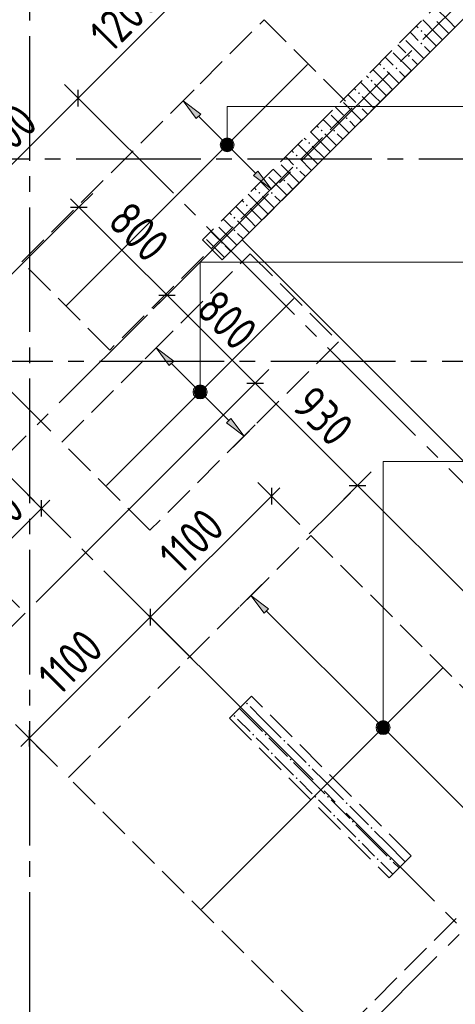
# Model space of a CAD drawing. Header units: millimetres. Extents: x 0 to 43617, y 0 to 59400.
# Tile 6 of 25: x 16262 to 19059, y 20400 to 26726. Entities that reach past the tile are written whole.
import ezdxf

# ---------------------------------------------------------------- set-up
doc = ezdxf.new("R2010")
doc.units = ezdxf.units.MM
doc.linetypes.add('______2', pattern=[270, 200, -70])
doc.linetypes.add('______5', pattern=[1100, 800, -100, 100, -100])
for name, color, linetype, lineweight in [('Standard', 7, 'Continuous', 25), ('ДОП Верх по У', 7, 'Continuous', 25), ('ЖБ Перекрытие верхний уровень', 7, 'Continuous', 35), ('ЖБ Пилон', 7, 'Continuous', 35), ('ЖБ Стена верхний уровень', 7, 'Continuous', 35), ('Оси', 40, '______5', 18), ('Позиционная метка номер позиции', 7, 'Continuous', 13), ('Примечания', 7, 'Continuous', 25)]:
    doc.layers.add(name, color=color, linetype=linetype, lineweight=lineweight)
doc.styles.add('GOST 2.304-81', font='txt')

msp = doc.modelspace()

# ---------------------------------------------------------------- hatches: boundary and pattern name
at = {"layer": 'ДОП Верх по У', "linetype": 'Continuous', "lineweight": 13, "transparency": 33554687}
for points in [[(17395.9, 26091.6), (17311.1, 26204.7), (17424.2, 26119.8)], [(17222.4, 24503.8), (17137.5, 24616.9), (17250.7, 24532.1)], [(17831.4, 22913.7), (17746.5, 23026.8), (17859.7, 22942)]]:
    msp.add_hatch(color=7, dxfattribs=at).paths.add_polyline_path(points, flags=16)
for points in [[(17557.9, 25931.4), (17584.4, 25957.9), (17567.4, 25948.4)], [(17584.4, 25957.9), (17557.9, 25931.4), (17557.9, 25912.3)], [(17584.4, 25957.9), (17557.9, 25912.3), (17603.5, 25957.9)], [(17603.5, 25957.9), (17557.9, 25912.3), (17567.4, 25895.3)], [(17603.5, 25957.9), (17567.4, 25895.3), (17620.4, 25948.4)], [(17620.4, 25948.4), (17567.4, 25895.3), (17584.4, 25885.8)], [(17620.4, 25948.4), (17584.4, 25885.8), (17630, 25931.4)], [(17630, 25931.4), (17584.4, 25885.8), (17603.5, 25885.8)], [(17630, 25931.4), (17603.5, 25885.8), (17630, 25912.3)], [(17630, 25912.3), (17603.5, 25885.8), (17620.4, 25895.3)], [(17763.6, 25723.9), (17876.8, 25639), (17791.9, 25752.1)], [(17384.3, 24343.6), (17410.8, 24370.2), (17393.9, 24360.6)], [(17410.8, 24370.2), (17384.3, 24343.6), (17384.3, 24324.5)], [(17410.8, 24370.2), (17384.3, 24324.5), (17429.9, 24370.2)], [(17429.9, 24370.2), (17384.3, 24324.5), (17393.9, 24307.6)], [(17429.9, 24370.2), (17393.9, 24307.6), (17446.9, 24360.6)], [(17446.9, 24360.6), (17393.9, 24307.6), (17410.8, 24298)], [(17446.9, 24360.6), (17410.8, 24298), (17456.4, 24343.6)], [(17456.4, 24343.6), (17410.8, 24298), (17429.9, 24298)], [(17456.4, 24343.6), (17429.9, 24298), (17456.4, 24324.5)], [(17456.4, 24324.5), (17429.9, 24298), (17446.9, 24307.6)], [(17590.1, 24136.1), (17703.2, 24051.3), (17618.4, 24164.4)], [(18559, 22187.8), (18585.5, 22214.4), (18568.5, 22204.8)], [(18585.5, 22214.4), (18559, 22187.8), (18559, 22168.8)], [(18585.5, 22214.4), (18559, 22168.8), (18604.6, 22214.4)], [(18604.6, 22214.4), (18559, 22168.8), (18568.5, 22151.8)], [(18604.6, 22214.4), (18568.5, 22151.8), (18621.6, 22204.8)], [(18621.6, 22204.8), (18568.5, 22151.8), (18585.5, 22142.2)], [(18621.6, 22204.8), (18585.5, 22142.2), (18631.1, 22187.8)], [(18631.1, 22187.8), (18585.5, 22142.2), (18604.6, 22142.2)], [(18631.1, 22187.8), (18604.6, 22142.2), (18631.1, 22168.8)], [(18631.1, 22168.8), (18604.6, 22142.2), (18621.6, 22151.8)]]:
    msp.add_hatch(color=7, dxfattribs=at).paths.add_polyline_path(points)
at = {"layer": 'ЖБ Пилон', "linetype": 'Continuous', "lineweight": 18, "transparency": 33554687}
for points in [[(17714.5, 22333.1), (17721, 22339.6), (17727.5, 22333.1), (17721, 22326.6)], [(17634.5, 22253.1), (17640.9, 22259.6), (17647.4, 22253.1), (17640.9, 22246.6)], [(17914.5, 22213.1), (17915.4, 22214.1), (17921.9, 22207.6), (17921, 22206.6)], [(17754.4, 22133.1), (17760.9, 22139.6), (17767.4, 22133.1), (17760.9, 22126.6)], [(17834.5, 22133.1), (17840.9, 22139.6), (17847.4, 22133.1), (17840.9, 22126.6)], [(17954.4, 22093.1), (17960.9, 22099.6), (17967.4, 22093.1), (17960.9, 22086.6)], [(17874.5, 22013.1), (17881, 22019.6), (17887.5, 22013.1), (17881, 22006.6)], [(18074.5, 22053.1), (18075.4, 22054.1), (18081.9, 22047.6), (18081, 22046.6)], [(17994.5, 21973.1), (18001, 21979.6), (18007.5, 21973.1), (18001, 21966.6)], [(18114.5, 21933.1), (18121, 21939.6), (18127.5, 21933.1), (18121, 21926.6)], [(18034.5, 21853.1), (18040.9, 21859.6), (18047.4, 21853.1), (18040.9, 21846.6)], [(18314.5, 21813.1), (18315.4, 21814.1), (18321.9, 21807.6), (18321, 21806.6)], [(18154.4, 21733.1), (18160.9, 21739.6), (18167.4, 21733.1), (18160.9, 21726.6)], [(18234.5, 21733.1), (18240.9, 21739.6), (18247.4, 21733.1), (18240.9, 21726.6)], [(18354.4, 21693.1), (18360.9, 21699.6), (18367.4, 21693.1), (18360.9, 21686.6)], [(18474.5, 21653.1), (18475.4, 21654.1), (18481.9, 21647.6), (18481, 21646.6)], [(18274.5, 21613.1), (18281, 21619.6), (18287.5, 21613.1), (18281, 21606.6)], [(18394.5, 21573.1), (18401, 21579.6), (18407.5, 21573.1), (18401, 21566.6)], [(18514.5, 21533.1), (18521, 21539.6), (18527.4, 21533.1), (18521, 21526.6)], [(18434.5, 21453.1), (18440.9, 21459.6), (18447.4, 21453.1), (18440.9, 21446.6)], [(18714.5, 21413.1), (18715.4, 21414.1), (18721.9, 21407.6), (18721, 21406.6)], [(18554.4, 21333.1), (18560.9, 21339.6), (18567.4, 21333.1), (18560.9, 21326.6)], [(18634.5, 21333.1), (18640.9, 21339.6), (18647.4, 21333.1), (18640.9, 21326.6)]]:
    msp.add_hatch(color=7, dxfattribs=at).paths.add_polyline_path(points, flags=16)
at = {"layer": 'ЖБ Стена верхний уровень', "linetype": 'Continuous', "lineweight": 18, "transparency": 33554687}
for points in [[(18834.5, 26653.1), (18840.9, 26659.6), (18847.4, 26653.1), (18840.9, 26646.6)], [(18834.5, 26573.1), (18840.9, 26579.6), (18847.4, 26573.1), (18840.9, 26566.6)], [(18754.4, 26493.1), (18760.9, 26499.6), (18767.4, 26493.1), (18760.9, 26486.6)], [(18594.5, 26413.1), (18601, 26419.6), (18607.5, 26413.1), (18601, 26406.6)], [(18674.5, 26413.1), (18681, 26419.6), (18687.5, 26413.1), (18681, 26406.6)], [(18514.5, 26333.1), (18521, 26339.6), (18527.4, 26333.1), (18521, 26326.6)], [(18434.5, 26253.1), (18440.9, 26259.6), (18447.4, 26253.1), (18440.9, 26246.6)], [(18434.5, 26173.1), (18440.9, 26179.6), (18447.4, 26173.1), (18440.9, 26166.6)], [(18354.4, 26093.1), (18360.9, 26099.6), (18367.4, 26093.1), (18360.9, 26086.6)], [(18194.5, 26013.1), (18201, 26019.6), (18207.5, 26013.1), (18201, 26006.6)], [(18274.5, 26013.1), (18281, 26019.6), (18287.5, 26013.1), (18281, 26006.6)], [(18114.5, 25933.1), (18121, 25939.6), (18127.5, 25933.1), (18121, 25926.6)], [(18034.5, 25853.1), (18040.9, 25859.6), (18047.4, 25853.1), (18040.9, 25846.6)], [(18034.5, 25773.1), (18040.9, 25779.6), (18047.4, 25773.1), (18040.9, 25766.6)], [(17954.4, 25693.1), (17960.9, 25699.6), (17967.4, 25693.1), (17960.9, 25686.6)], [(17794.5, 25613.1), (17801, 25619.6), (17807.5, 25613.1), (17801, 25606.6)], [(17874.5, 25613.1), (17881, 25619.6), (17887.5, 25613.1), (17881, 25606.6)], [(17714.5, 25533.1), (17721, 25539.6), (17727.5, 25533.1), (17721, 25526.6)], [(17634.5, 25453.1), (17640.9, 25459.6), (17647.4, 25453.1), (17640.9, 25446.6)], [(17634.5, 25373.1), (17640.9, 25379.6), (17647.4, 25373.1), (17640.9, 25366.6)], [(17554.4, 25293.1), (17560.9, 25299.6), (17567.4, 25293.1), (17560.9, 25286.6)]]:
    msp.add_hatch(color=7, dxfattribs=at).paths.add_polyline_path(points, flags=16)
at = {"layer": 'Позиционная метка номер позиции', "linetype": 'Continuous', "lineweight": 13, "transparency": 33554687}
for points in [[(17548.9, 25921.9), (17638.9, 25921.9), (17632.6, 25944.3)], [(17548.9, 25921.9), (17632.6, 25944.3), (17555.2, 25944.3)], [(17555.2, 25944.3), (17632.6, 25944.3), (17616.4, 25960.5)], [(17555.2, 25944.3), (17616.4, 25960.5), (17571.4, 25960.5)], [(17571.4, 25960.5), (17616.4, 25960.5), (17593.9, 25966.8)], [(17555.2, 25899.4), (17638.9, 25921.9), (17548.9, 25921.9)], [(17555.2, 25899.4), (17632.6, 25899.4), (17638.9, 25921.9)], [(17571.4, 25883.2), (17632.6, 25899.4), (17555.2, 25899.4)], [(17571.4, 25883.2), (17616.4, 25883.2), (17632.6, 25899.4)], [(17616.4, 25883.2), (17571.4, 25883.2), (17593.9, 25876.8)], [(17375.4, 24334.1), (17465.4, 24334.1), (17459.1, 24356.6)], [(17375.4, 24334.1), (17459.1, 24356.6), (17381.7, 24356.6)], [(17381.7, 24356.6), (17459.1, 24356.6), (17442.9, 24372.8)], [(17381.7, 24356.6), (17442.9, 24372.8), (17397.9, 24372.8)], [(17397.9, 24372.8), (17442.9, 24372.8), (17420.4, 24379.1)], [(17381.7, 24311.6), (17465.4, 24334.1), (17375.4, 24334.1)], [(17381.7, 24311.6), (17459.1, 24311.6), (17465.4, 24334.1)], [(17397.9, 24295.4), (17459.1, 24311.6), (17381.7, 24311.6)], [(17397.9, 24295.4), (17442.9, 24295.4), (17459.1, 24311.6)], [(17442.9, 24295.4), (17397.9, 24295.4), (17420.4, 24289.1)], [(18556.4, 22200.8), (18633.8, 22200.8), (18617.6, 22217)], [(18556.4, 22200.8), (18617.6, 22217), (18572.6, 22217)], [(18572.6, 22217), (18617.6, 22217), (18595.1, 22223.3)], [(18550.1, 22178.3), (18640.1, 22178.3), (18633.8, 22200.8)], [(18550.1, 22178.3), (18633.8, 22200.8), (18556.4, 22200.8)], [(18556.4, 22155.8), (18640.1, 22178.3), (18550.1, 22178.3)], [(18556.4, 22155.8), (18633.8, 22155.8), (18640.1, 22178.3)], [(18572.6, 22139.6), (18633.8, 22155.8), (18556.4, 22155.8)], [(18572.6, 22139.6), (18617.6, 22139.6), (18633.8, 22155.8)], [(18617.6, 22139.6), (18572.6, 22139.6), (18595.1, 22133.3)]]:
    msp.add_hatch(color=7, dxfattribs=at).paths.add_polyline_path(points)

# ---------------------------------------------------------------- linework, layer by layer
at = {"layer": 'Standard', "color": 7, "linetype": 'Continuous', "lineweight": 13, "transparency": 33554687}
for p, q in [((16637.2, 26221.8), (17485.7, 27070.3)), ((15930.1, 25514.6), (16637.2, 26221.8)), ((16642.3, 25521.8), (16589.2, 25574.8)), ((17208, 24956.1), (17773.7, 24390.4)), ((17773.7, 24390.4), (18431.3, 23732.8)), ((18431.3, 23732.8), (20128.3, 22035.7)), ((17878.6, 23665.2), (17100.8, 22887.3)), ((17878.6, 23665.2), (17931.6, 23718.2)), ((16401.6, 23586.5), (16454.6, 23639.5)), ((16012.7, 23197.6), (16401.6, 23586.5)), ((17100.8, 22887.3), (16322.9, 22109.5)), ((16322.9, 22109.5), (16269.9, 22056.5))]:
    msp.add_line(p, q, dxfattribs=at)
at = {"layer": 'Standard', "color": 251, "linetype": 'Continuous', "lineweight": -3, "true_color": 0x656565, "transparency": 33554687}
for p, q in [((16637.2, 26221.8), (16548.8, 26310.1)), ((16637.2, 26221.8), (16725.6, 26133.4)), ((16637.2, 26221.8), (16637.2, 26221.8)), ((16642.3, 25521.8), (16730.7, 25610.1)), ((16642.3, 25521.8), (15236.1, 24115.6)), ((16642.3, 25521.8), (16553.9, 25433.4)), ((15479.7, 25064.2), (16461.5, 24082.4)), ((17208, 24956.1), (17296.4, 25044.5)), ((17208, 24956.1), (17119.6, 24867.7)), ((17773.7, 24390.4), (17862, 24478.8)), ((17773.7, 24390.4), (17685.3, 24302)), ((18431.3, 23732.8), (18519.6, 23821.2)), ((17878.6, 23665.2), (17790.2, 23753.6)), ((18431.3, 23732.8), (18342.9, 23644.4)), ((16401.6, 23586.5), (16313.2, 23674.9)), ((17878.6, 23665.2), (17967, 23576.8)), ((17878.6, 23665.2), (18061, 23482.7)), ((16401.6, 23586.5), (16394.7, 23593.4)), ((16401.6, 23586.5), (16490, 23498.1)), ((17100.8, 22887.3), (17012.4, 22975.7)), ((17100.8, 22887.3), (17189.2, 22799)), ((17100.8, 22887.3), (17720, 22268.1)), ((16322.9, 22109.5), (16234.6, 22197.9)), ((16322.9, 22109.5), (16411.3, 22021.1)), ((16322.9, 22109.5), (16505.4, 21927.1))]:
    msp.add_line(p, q, dxfattribs=at)
at = {"layer": 'Standard', "color": 7, "linetype": 'Continuous', "lineweight": 25, "transparency": 33554687}
for p, q in [((16637.2, 26168.7), (16637.2, 26274.8)), ((16589.2, 25521.8), (16695.3, 25521.8)), ((17154.9, 24956.1), (17261, 24956.1)), ((17720.6, 24390.4), (17826.7, 24390.4)), ((18378.2, 23732.8), (18484.3, 23732.8)), ((17878.6, 23718.2), (17878.6, 23612.1)), ((16401.6, 23533.5), (16401.6, 23639.5)), ((17100.8, 22940.4), (17100.8, 22834.3)), ((16322.9, 22162.6), (16322.9, 22056.5))]:
    msp.add_line(p, q, dxfattribs=at)
at = {"layer": 'Standard', "color": 7, "linetype": 'Continuous', "lineweight": 13, "transparency": 33554687}
msp.add_lwpolyline([(16642.3, 25521.8), (16948.7, 25215.3), (16948.7, 25215.3), (17208, 24956.1)], dxfattribs=at)
at = {"layer": 'Standard', "color": 251, "linetype": 'Continuous', "lineweight": -3, "true_color": 0x656565, "transparency": 33554687}
for points in [[(17208, 24956.1), (17169.4, 24917.5), (17169.4, 24917.5), (17161.4, 24909.5)], [(17773.7, 24390.4), (17671.4, 24288.1), (17671.4, 24288.1), (16367.5, 22984.2)], [(18431.3, 23732.8), (18255, 23556.5), (18255, 23556.5), (18121.1, 23422.6)]]:
    msp.add_lwpolyline(points, dxfattribs=at)
at = {"layer": 'ДОП Верх по У', "color": 7, "linetype": 'Continuous', "lineweight": 18, "transparency": 33554687}
for p, q in [((18109.8, 26437.7), (16562.7, 24890.6)), ((16819.3, 23733.1), (18021.4, 24935.1)), ((18976, 22559.3), (17428.9, 21012.1))]:
    msp.add_line(p, q, dxfattribs=at)
at = {"layer": 'ДОП Верх по У', "color": 251, "linetype": 'Continuous', "lineweight": 13, "true_color": 0x494949, "transparency": 33554687}
for p, q in [((17311.1, 26204.7), (17381.8, 26275.4)), ((17311.1, 26204.7), (17240.4, 26134)), ((17311.1, 26204.7), (17424.2, 26119.8)), ((17395.9, 26091.6), (17311.1, 26204.7)), ((17311.1, 26204.7), (17311.1, 26204.7)), ((17424.2, 26119.8), (17395.9, 26091.6)), ((17410.1, 26105.7), (17572.7, 25943.1)), ((17620.4, 25948.4), (17620.4, 25948.4)), ((17567.4, 25895.3), (17567.4, 25895.3)), ((17615.1, 25900.6), (17777.8, 25738)), ((17791.9, 25752.1), (17763.6, 25723.9)), ((17876.8, 25639), (17791.9, 25752.1)), ((17763.6, 25723.9), (17876.8, 25639)), ((17876.8, 25639), (17947.5, 25709.7)), ((17876.8, 25639), (17806, 25568.3)), ((17876.8, 25639), (17876.8, 25639)), ((17137.5, 24616.9), (17208.2, 24687.6)), ((17137.5, 24616.9), (17066.8, 24546.2)), ((17137.5, 24616.9), (17250.7, 24532.1)), ((17222.4, 24503.8), (17137.5, 24616.9)), ((17137.5, 24616.9), (17137.5, 24616.9)), ((17250.7, 24532.1), (17222.4, 24503.8)), ((17236.5, 24517.9), (17399.2, 24355.3)), ((17446.9, 24360.6), (17446.9, 24360.6)), ((17393.9, 24307.6), (17393.9, 24307.6)), ((17441.6, 24312.9), (17604.2, 24150.2)), ((17618.4, 24164.4), (17590.1, 24136.1)), ((17703.2, 24051.3), (17618.4, 24164.4)), ((17590.1, 24136.1), (17703.2, 24051.3)), ((17703.2, 24051.3), (17773.9, 24122)), ((17703.2, 24051.3), (17632.5, 23980.5)), ((17703.2, 24051.3), (17703.2, 24051.3)), ((17746.5, 23026.8), (17817.2, 23097.5)), ((17746.5, 23026.8), (17675.8, 22956.1)), ((17746.5, 23026.8), (17859.7, 22942)), ((17831.4, 22913.7), (17746.5, 23026.8)), ((17746.5, 23026.8), (17746.5, 23026.8)), ((17859.7, 22942), (17831.4, 22913.7)), ((17845.5, 22927.8), (18573.8, 22199.5)), ((18621.6, 22204.8), (18621.6, 22204.8)), ((18568.5, 22151.8), (18568.5, 22151.8)), ((18616.3, 22157.1), (19344.6, 21428.8))]:
    msp.add_line(p, q, dxfattribs=at)
for centre in [(17593.9, 25921.9), (17420.4, 24334.1), (18595.1, 22178.3)]:
    msp.add_circle(centre, 37.5, dxfattribs=at)
at = {"layer": 'ЖБ Перекрытие верхний уровень', "color": 7, "linetype": 'Continuous', "lineweight": 18, "transparency": 33554687}
for p, q in [((17689.8, 25310.6), (23976, 31596.8)), ((20553.6, 22446.8), (17689.8, 25310.6))]:
    msp.add_line(p, q, dxfattribs=at)
at = {"layer": 'ЖБ Пилон', "color": 253, "linetype": '______2', "lineweight": 13, "true_color": 0xa0a0a0, "transparency": 33554687}
for p, q in [((17749.9, 22379.6), (17608.5, 22238.2)), ((18775.2, 21354.3), (17749.9, 22379.6)), ((17608.5, 22238.2), (18633.8, 21212.9)), ((18633.8, 21212.9), (18775.2, 21354.3))]:
    msp.add_line(p, q, dxfattribs=at)
at = {"layer": 'ЖБ Пилон', "color": 9, "linetype": 'Continuous', "lineweight": 18, "true_color": 0xc7c7c7, "transparency": 33554687}
for p, q in [((17740.9, 22233.1), (17672.2, 22301.9)), ((17740.9, 22313.1), (17821, 22233.1)), ((17660.9, 22233.1), (17740.9, 22153.1)), ((17740.9, 22233.1), (17821, 22153.1)), ((17821, 22233.1), (17940.9, 22113.1)), ((17821, 22073.1), (17781, 22113.1)), ((17860.9, 22113.1), (17981, 21993.1)), ((17860.9, 22033.1), (17821, 22073.1)), ((17981, 22073.1), (18101, 21953.1)), ((17901, 21993.1), (18021, 21873.1)), ((18140.9, 21833.1), (18021, 21953.1)), ((18140.9, 21913.1), (18221, 21833.1)), ((18060.9, 21833.1), (18140.9, 21753.1)), ((18140.9, 21833.1), (18221, 21753.1)), ((18221, 21833.1), (18340.9, 21713.1)), ((18221, 21673.1), (18181, 21713.1)), ((18260.9, 21713.1), (18381, 21593.1)), ((18260.9, 21633.1), (18221, 21673.1)), ((18381, 21673.1), (18501, 21553.1)), ((18301, 21593.1), (18421, 21473.1)), ((18540.9, 21433.1), (18421, 21553.1)), ((18540.9, 21513.1), (18621, 21433.1)), ((18460.9, 21433.1), (18540.9, 21353.1)), ((18540.9, 21433.1), (18621, 21353.1)), ((18621, 21433.1), (18737.5, 21316.6)), ((18621, 21273.1), (18581, 21313.1)), ((18657.5, 21236.6), (18621, 21273.1)), ((18660.9, 21313.1), (18697.5, 21276.6))]:
    msp.add_line(p, q, dxfattribs=at)
at = {"layer": 'ЖБ Стена верхний уровень', "color": 251, "linetype": '______2', "lineweight": 13, "true_color": 0x656565, "transparency": 33554687}
for p, q in [((23615.3, 31490.7), (17435.2, 25310.6)), ((17562.5, 25183.3), (23742.6, 31363.4)), ((17435.2, 25310.6), (17562.5, 25183.3))]:
    msp.add_line(p, q, dxfattribs=at)
at = {"layer": 'ЖБ Стена верхний уровень', "color": 9, "linetype": 'Continuous', "lineweight": 18, "true_color": 0xc7c7c7, "transparency": 33554687}
for p, q in [((19021, 26713.1), (18929.4, 26804.7)), ((18940.9, 26633.1), (18849.4, 26724.7)), ((18940.9, 26713.1), (19016.6, 26637.4)), ((19021, 26713.1), (19056.6, 26677.4)), ((18781, 26633.1), (18769.4, 26644.7)), ((18821, 26593.1), (18781, 26633.1)), ((18809.4, 26684.7), (18821, 26673.1)), ((18860.9, 26633.1), (18936.6, 26557.4)), ((18940.9, 26633.1), (18976.6, 26597.4)), ((18740.9, 26593.1), (18856.6, 26477.4)), ((18660.9, 26513.1), (18776.6, 26397.4)), ((18689.4, 26564.7), (18740.9, 26513.1)), ((18860.9, 26553.1), (18896.6, 26517.4)), ((18569.4, 26444.7), (18581, 26433.1)), ((18621, 26473.1), (18609.4, 26484.7)), ((18660.9, 26433.1), (18621, 26473.1)), ((18781, 26473.1), (18816.6, 26437.4)), ((18621, 26313.1), (18529.4, 26404.7)), ((18621, 26393.1), (18696.6, 26317.4)), ((18701, 26393.1), (18736.6, 26357.4)), ((18540.9, 26233.1), (18449.4, 26324.7)), ((18489.4, 26364.7), (18501, 26353.1)), ((18409.4, 26284.7), (18421, 26273.1)), ((18540.9, 26313.1), (18616.6, 26237.4)), ((18621, 26313.1), (18656.6, 26277.4)), ((18340.9, 26193.1), (18456.6, 26077.4)), ((18381, 26233.1), (18369.4, 26244.7)), ((18421, 26193.1), (18381, 26233.1)), ((18460.9, 26233.1), (18536.6, 26157.4)), ((18540.9, 26233.1), (18576.6, 26197.4)), ((18289.4, 26164.7), (18340.9, 26113.1)), ((18460.9, 26153.1), (18496.6, 26117.4)), ((18221, 26073.1), (18209.4, 26084.7)), ((18260.9, 26033.1), (18221, 26073.1)), ((18260.9, 26113.1), (18376.6, 25997.4)), ((18381, 26073.1), (18416.6, 26037.4)), ((18221, 25913.1), (18129.4, 26004.7)), ((18169.4, 26044.7), (18181, 26033.1)), ((18089.4, 25964.7), (18101, 25953.1)), ((18221, 25993.1), (18296.6, 25917.4)), ((18301, 25993.1), (18336.6, 25957.4)), ((18009.4, 25884.7), (18021, 25873.1)), ((18140.9, 25833.1), (18049.4, 25924.7)), ((18140.9, 25913.1), (18216.6, 25837.4)), ((18221, 25913.1), (18256.6, 25877.4)), ((17981, 25833.1), (17969.4, 25844.7)), ((18021, 25793.1), (17981, 25833.1)), ((18060.9, 25833.1), (18136.6, 25757.4)), ((18140.9, 25833.1), (18176.6, 25797.4)), ((17889.4, 25764.7), (17940.9, 25713.1)), ((17940.9, 25793.1), (18056.6, 25677.4)), ((18060.9, 25753.1), (18096.6, 25717.4)), ((17821, 25673.1), (17809.4, 25684.7)), ((17860.9, 25713.1), (17976.6, 25597.4)), ((17769.4, 25644.7), (17781, 25633.1)), ((17860.9, 25633.1), (17821, 25673.1)), ((17981, 25673.1), (18016.6, 25637.4)), ((17689.4, 25564.7), (17701, 25553.1)), ((17821, 25513.1), (17729.4, 25604.7)), ((17821, 25593.1), (17896.6, 25517.4)), ((17901, 25593.1), (17936.6, 25557.4)), ((17740.9, 25433.1), (17649.4, 25524.7)), ((17740.9, 25513.1), (17816.7, 25437.4)), ((17821, 25513.1), (17856.6, 25477.4)), ((17581, 25433.1), (17569.4, 25444.7)), ((17621, 25393.1), (17581, 25433.1)), ((17609.4, 25484.7), (17621, 25473.1)), ((17660.9, 25433.1), (17736.6, 25357.4)), ((17740.9, 25433.1), (17776.6, 25397.4)), ((17489.4, 25364.7), (17540.9, 25313.1)), ((17540.9, 25393.1), (17656.6, 25277.4)), ((17460.9, 25313.1), (17576.6, 25197.4)), ((17660.9, 25353.1), (17696.6, 25317.4)), ((17581, 25273.1), (17616.6, 25237.4))]:
    msp.add_line(p, q, dxfattribs=at)
at = {"layer": 'Оси', "color": 8, "linetype": '______5', "lineweight": -3, "transparency": 33554687}
for p, q in [((16324, 57420), (16324, 7100)), ((9515.6, 17263.7), (28171.9, 35920)), ((12153.1, 13919.1), (31163, 32929)), ((23471.2, 19387.8), (16584.2, 26274.8)), ((29524, 25830), (3600, 25830)), ((34074, 24530), (3600, 24530)), ((34074, 24530), (3600, 24530)), ((22035.7, 17952.4), (15819.6, 24168.5))]:
    msp.add_line(p, q, dxfattribs=at)
at = {"layer": 'Позиционная метка номер позиции', "color": 7, "linetype": 'Continuous', "lineweight": 13, "transparency": 33554687}
for p, q in [((17593.9, 25966.8), (17593.9, 25966.8)), ((17548.9, 25921.9), (17548.9, 25921.9)), ((17593.9, 25876.8), (17593.9, 25876.8)), ((17638.9, 25921.9), (17638.9, 25921.9)), ((17420.4, 24379.1), (17420.4, 24379.1)), ((17375.4, 24334.1), (17375.4, 24334.1)), ((17465.4, 24334.1), (17465.4, 24334.1)), ((17420.4, 24289.1), (17420.4, 24289.1)), ((18595.1, 22223.3), (18595.1, 22223.3)), ((18550.1, 22178.3), (18550.1, 22178.3)), ((18640.1, 22178.3), (18640.1, 22178.3)), ((18595.1, 22133.3), (18595.1, 22133.3))]:
    msp.add_line(p, q, dxfattribs=at)
for points in [[(17593.9, 25921.9), (17593.9, 26168.5), (21375.7, 26168.5)], [(17420.4, 24334.1), (17420.4, 25168.5), (21375.7, 25168.5)], [(18595.1, 22178.3), (18595.1, 23888.3), (21375.7, 23888.3)]]:
    msp.add_lwpolyline(points, dxfattribs=at)
for centre in [(17593.9, 25921.9), (17420.4, 24334.1), (18595.1, 22178.3)]:
    msp.add_circle(centre, 45, dxfattribs=at)
at = {"layer": 'Примечания', "color": 7, "linetype": '______2', "lineweight": 18, "transparency": 33554687}
for p, q in [((16275.6, 25169.2), (17831.2, 26724.8)), ((17831.2, 26724.8), (18396.9, 26159.1)), ((18396.9, 26159.1), (16841.3, 24603.5)), ((16532.3, 24011.7), (17742.8, 25222.2)), ((17742.8, 25222.2), (18308.5, 24656.5)), ((16841.3, 24603.5), (16275.6, 25169.2)), ((18308.5, 24656.5), (17097.9, 23446)), ((15165.4, 24044.9), (16296.8, 22913.5)), ((17097.9, 23446), (16532.3, 24011.7)), ((16576.1, 21856.4), (18131.7, 23412)), ((18131.7, 23412), (19828.8, 21715)), ((16296.8, 22913.5), (14458.3, 21075)), ((18273.1, 20159.3), (16576.1, 21856.4)), ((19828.8, 21715), (18273.1, 20159.3))]:
    msp.add_line(p, q, dxfattribs=at)

# ---------------------------------------------------------------- texts
at = {"layer": 'Standard', "color": 7, "linetype": 'Continuous', "lineweight": 25, "transparency": 33554687, "char_height": 220, "attachment_point": 7, "style": 'GOST 2.304-81'}
for s, insert, width, rotation in [('1200', (16849.2, 26504.5), 625.73, 45), ('1000', (16071.4, 25726.7), 625.747, 45), ('800', (16816.7, 25418), 531.977, 315), ('800', (17382.4, 24852.3), 531.968, 315), ('930', (17999.6, 24235.2), 516.392, 315), ('550', (16039.1, 23294.7), 500.821, 45), ('1100', (17294, 23151.3), 578.851, 45), ('1100', (16516.1, 22373.5), 578.851, 45)]:
    msp.add_mtext(s, dxfattribs=dict(at, insert=insert, width=width, rotation=rotation))

doc.saveas('drawing.dxf')
